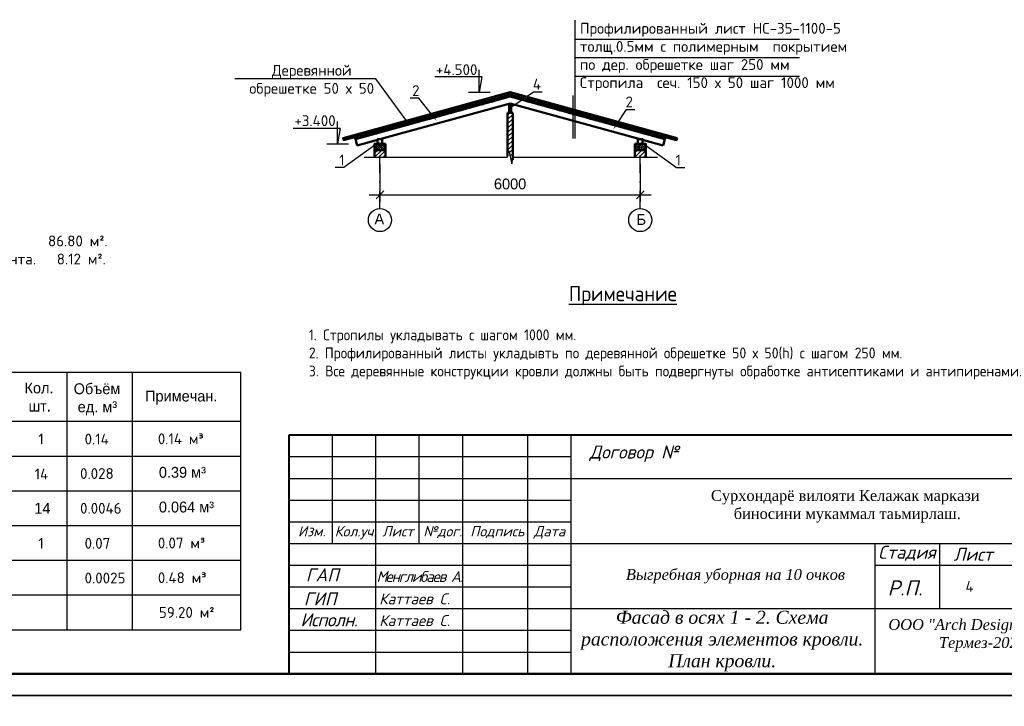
# Model space of a CAD drawing. Header units: millimetres. Extents: x 276090 to 4504742, y 101177 to 478412.
# Tile 6 of 43: x 303399 to 326095, y 130627 to 146439. Entities that reach past the tile are written whole.
import ezdxf
from ezdxf import colors
from ezdxf.entities.mleader import LeaderData, LeaderLine
from ezdxf.math import Vec2, Vec3

# ---------------------------------------------------------------- set-up
doc = ezdxf.new("R2010")
doc.units = ezdxf.units.MM
doc.header["$LTSCALE"] = 8
doc.linetypes.add('DASHDOT2', pattern=[12.7, 6.35, -3.175, 0, -3.175])
doc.layers.add('стен', color=7, linetype='Continuous')
doc.layers.add('ФВС-3', color=7, linetype='Continuous', lineweight=25)
doc.styles.add('250', font='txt', dxfattribs={"height": 250})
doc.styles.add('OOO-Kazar', font='txt')
doc.styles.add('V@ler@Live', font='isocpeui.ttf', dxfattribs={"height": 250})
doc.dimstyles.new('ISO-25', dxfattribs={"dimtxt": 250, "dimasz": 250, "dimexe": 150, "dimexo": 300, "dimgap": 125, "dimtad": 1, "dimtxsty": 'Standard', "dimblk": 'OBLIQUE', "dimcen": 2.5, "dimdle": 250, "dimadec": 0, "dimazin": 0, "dimtfac": 1, "dimtmove": 0, "dimatfit": 3, "dimldrblk": 'OBLIQUE', "dimfxl": 1, "dimarcsym": 0})
pattern_1 = [(45, (-3238.43, -100343.15), (-50, 50), [])]

# ---------------------------------------------------------------- blocks, each defined once
blk = doc.blocks.new('цвцуап')
at = {"layer": 'стен', "linetype": 'ByBlock', "lineweight": -2, "ltscale": 8}
h = blk.add_hatch(dxfattribs=at)
h.set_pattern_fill('ANSI36', color=256, scale=10)
h.paths.add_polyline_path([(320221, 243620), (320471, 243620), (320471, 243470), (320221, 243470)])
at = {"lineweight": -3}
blk.add_line((320221, 243470), (320471, 243470), dxfattribs=at)
at = {"lineweight": 50}
blk.add_lwpolyline([(320221, 243620), (320471, 243620), (320471, 243470), (320221, 243470)], close=True, dxfattribs=at)
blk = doc.blocks.new('_Oblique')
at = {"color": 0, "linetype": 'ByBlock', "lineweight": -2}
blk.add_line((-0.5, -0.5), (0.5, 0.5), dxfattribs=at)
blk = doc.blocks.new('*D246')
at = {"color": 0, "linetype": 'ByBlock', "lineweight": -2, "ltscale": 8, "transparency": 16777216}
for p, q in [((311703, 143118), (311703, 142255)), ((317703, 143118), (317703, 142255)), ((311453, 142405), (317953, 142405))]:
    blk.add_line(p, q, dxfattribs=at)
at = {"layer": 'Defpoints', "color": 0, "linetype": 'ByBlock', "lineweight": -2, "ltscale": 8, "transparency": 16777216}
for p in [(311703, 143268), (317703, 143268), (317703, 142405)]:
    blk.add_point(p, dxfattribs=at)
at = {"color": 0, "linetype": 'ByBlock', "lineweight": -2, "ltscale": 8, "transparency": 16777216, "xscale": 180, "yscale": 180, "zscale": 180, "rotation": 180}
blk.add_blockref('_Oblique', (311703, 142405), dxfattribs=at)
at = {"color": 0, "linetype": 'ByBlock', "lineweight": -2, "ltscale": 8, "transparency": 16777216, "xscale": 180, "yscale": 180, "zscale": 180}
blk.add_blockref('_Oblique', (317703, 142405), dxfattribs=at)
at = {"color": 0, "linetype": 'ByBlock', "lineweight": -2, "ltscale": 8, "transparency": 16777216, "insert": (314703, 142655), "char_height": 250, "attachment_point": 5}
blk.add_mtext('6000', dxfattribs=at)

msp = doc.modelspace()

# ---------------------------------------------------------------- hatches: boundary and pattern name
at = {"ltscale": 8}
h = msp.add_hatch(dxfattribs=at)
h.set_pattern_fill('JIS_WOOD,_O', color=34, scale=100)
h.set_pattern_definition(pattern_1)
h.paths.add_polyline_path([(314742.536, 143116.981), (314763.29, 143209.579), (314763.29, 144278.32), (314703.29, 144294.79), (314643.29, 144278.32), (314643.29, 143294.166), (314670.244, 143417.742)])
h = msp.add_hatch(dxfattribs=at)
h.set_pattern_fill('JIS_WOOD,_O', color=34, scale=100)
h.set_pattern_definition(pattern_1)
h.paths.add_polyline_path([(311578.29, 143271.055), (311828.29, 143271.055), (311828.29, 143430.717), (311578.29, 143430.717)])
h = msp.add_hatch(dxfattribs=at)
h.set_pattern_fill('JIS_WOOD,_O', color=34, scale=100)
h.set_pattern_definition(pattern_1)
h.paths.add_polyline_path([(317578.29, 143271.055), (317828.29, 143271.055), (317828.29, 143430.717), (317578.29, 143430.717)])

# ---------------------------------------------------------------- linework, layer by layer
at = {"lineweight": -3}
for p, q in [((316202.44, 143706.215), (316202.44, 146426.178)), ((316202.44, 145989.245), (321376.585, 145989.245)), ((316202.44, 145566.88), (321376.585, 145566.88)), ((316202.44, 145139.366), (321376.585, 145139.366)), ((289995.561, 138321.621), (308495.561, 138321.621)), ((304495.561, 132390.271), (304495.561, 138321.621)), ((305995.561, 132390.271), (305995.561, 138321.621)), ((308495.561, 132390.271), (308495.561, 138321.621)), ((289995.561, 137190.271), (308495.561, 137190.271)), ((296929.615, 136390.271), (308495.561, 136390.271)), ((296929.615, 135590.271), (308495.561, 135590.271)), ((296929.615, 134790.271), (308495.561, 134790.271)), ((289995.561, 133990.271), (308495.561, 133990.271)), ((289995.561, 133190.271), (308495.561, 133190.271)), ((289995.561, 132390.271), (308495.561, 132390.271)), ((328610.446, 130876.856), (286610.446, 130876.856))]:
    msp.add_line(p, q, dxfattribs=at)
at = {"ltscale": 8}
for p, q in [((313991.977, 144771.3), (313991.977, 145283.683)), ((314053.923, 145121.3), (312969.713, 145121.3)), ((314053.923, 145121.3), (313991.977, 144771.3)), ((313741.977, 144771.3), (314241.977, 144771.3)), ((316150.081, 144696.384), (316150.081, 143706.215)), ((310787.837, 143930.717), (309703.627, 143930.717)), ((310725.891, 143580.717), (310725.891, 144093.1)), ((310787.837, 143930.717), (310725.891, 143580.717)), ((310475.891, 143580.717), (310975.891, 143580.717))]:
    msp.add_line(p, q, dxfattribs=at)
at = {"lineweight": 50}
for p, q in [((311138.582, 143689.036), (314703.29, 144667.601)), ((318267.998, 143689.036), (314703.29, 144667.601)), ((311703.29, 143688.508), (314703.29, 144512.052)), ((317703.29, 143688.508), (314703.29, 144512.052)), ((311178.29, 143544.388), (311138.582, 143689.036)), ((311178.29, 143544.388), (311649.395, 143673.713)), ((318228.29, 143544.388), (317757.185, 143673.713)), ((318228.29, 143544.388), (318267.998, 143689.036)), ((311578.29, 143580.717), (311578.29, 143271.055)), ((311828.29, 143580.717), (311828.29, 143271.055)), ((317578.29, 143580.717), (317578.29, 143271.055)), ((317828.29, 143580.717), (317828.29, 143271.055))]:
    msp.add_line(p, q, dxfattribs=at)
at = {"color": 34, "lineweight": 50}
for p, q in [((314643.29, 144294.79), (314643.29, 143294.166)), ((314763.29, 144294.79), (314643.29, 144294.79)), ((314763.29, 144294.79), (314763.29, 143209.579))]:
    msp.add_line(p, q, dxfattribs=at)
at = {"color": 1, "linetype": 'DASHDOT2', "lineweight": -2, "ltscale": 8}
for p, q in [((311703.29, 142092.282), (311703.29, 143580.717)), ((317703.29, 142092.282), (317703.29, 143580.717))]:
    msp.add_line(p, q, dxfattribs=at)
at = {"color": 7, "linetype": 'Continuous'}
for p, q in [((309610.446, 136876.856), (328110.446, 136876.856)), ((309610.446, 131376.856), (309610.446, 136876.856)), ((310610.446, 134376.856), (310610.446, 136876.856)), ((311610.446, 131376.856), (311610.446, 136876.856)), ((312610.446, 134376.856), (312610.446, 136876.856)), ((313610.446, 131376.856), (313610.446, 136876.856)), ((315110.446, 131376.856), (315110.446, 136876.856)), ((316110.446, 131376.856), (316110.446, 136876.856)), ((316110.446, 135876.856), (328110.446, 135876.856)), ((309610.446, 134876.856), (316110.446, 134876.856)), ((309610.446, 134376.856), (316110.446, 134376.856)), ((316110.446, 134376.856), (328110.446, 134376.856)), ((323110.446, 134376.856), (323110.446, 131376.856)), ((324610.446, 132876.856), (324610.446, 134376.856)), ((323110.446, 133876.856), (328110.446, 133876.856)), ((316110.446, 132876.856), (328110.446, 132876.856))]:
    msp.add_line(p, q, dxfattribs=at)
at = {"lineweight": -3}
for points in [[(286610.446, 130876.856), (286610.446, 160576.856), (328610.446, 160576.856), (328610.446, 130876.856)], [(286610.446, 101176.856), (286610.446, 130876.856), (328610.446, 130876.856), (328610.446, 101176.856)]]:
    msp.add_lwpolyline(points, close=True, dxfattribs=at)
at = {"lineweight": 50}
msp.add_lwpolyline([(328110.446, 131376.856), (288610.446, 131376.856), (288610.446, 160076.856), (328110.446, 160076.856), (328110.446, 131376.856)], dxfattribs=at)
at = {"color": 86, "linetype": 'ByBlock', "lineweight": 50, "ltscale": 8}
msp.add_lwpolyline([(318553.388, 143714.392), (318540.151, 143666.176), (314703.29, 144719.451), (310866.429, 143666.176), (310853.193, 143714.392), (314703.29, 144771.3)], close=True, dxfattribs=at)
at = {"lineweight": 50}
for points in [[(314259.402, 144597.597), (314307.618, 144610.833), (314320.854, 144562.617), (314272.638, 144549.381)], [(314500.483, 144663.777), (314548.7, 144677.013), (314561.936, 144628.797), (314513.719, 144615.561)], [(314906.097, 144663.777), (314857.881, 144677.013), (314844.645, 144628.797), (314892.861, 144615.561)], [(315147.178, 144597.597), (315098.962, 144610.833), (315085.726, 144562.617), (315133.942, 144549.381)], [(313295.077, 144332.876), (313343.293, 144346.112), (313356.529, 144297.895), (313308.313, 144284.659)], [(313536.158, 144399.056), (313584.375, 144412.292), (313597.611, 144364.076), (313549.394, 144350.84)], [(313777.24, 144465.236), (313825.456, 144478.472), (313838.692, 144430.256), (313790.476, 144417.02)], [(314018.321, 144531.417), (314066.537, 144544.653), (314079.773, 144496.436), (314031.557, 144483.2)], [(314678.29, 144294.79), (314728.29, 144294.79), (314728.29, 144495.581), (314678.29, 144495.581)], [(315388.26, 144531.417), (315340.043, 144544.653), (315326.807, 144496.436), (315375.024, 144483.2)], [(315629.341, 144465.236), (315581.125, 144478.472), (315567.889, 144430.256), (315616.105, 144417.02)], [(315870.422, 144399.056), (315822.206, 144412.292), (315808.97, 144364.076), (315857.186, 144350.84)], [(316111.503, 144332.876), (316063.287, 144346.112), (316050.051, 144297.895), (316098.267, 144284.659)], [(312571.833, 144134.335), (312620.05, 144147.571), (312633.286, 144099.354), (312585.07, 144086.118)], [(312812.915, 144200.515), (312861.131, 144213.751), (312874.367, 144165.535), (312826.151, 144152.299)], [(313053.996, 144266.695), (313102.212, 144279.931), (313115.448, 144231.715), (313067.232, 144218.479)], [(316352.585, 144266.695), (316304.368, 144279.931), (316291.132, 144231.715), (316339.349, 144218.479)], [(316593.666, 144200.515), (316545.45, 144213.751), (316532.214, 144165.535), (316580.43, 144152.299)], [(316834.747, 144134.335), (316786.531, 144147.571), (316773.295, 144099.354), (316821.511, 144086.118)], [(311848.59, 143935.794), (311896.806, 143949.03), (311910.042, 143900.813), (311861.826, 143887.577)], [(312089.671, 144001.974), (312137.887, 144015.21), (312151.123, 143966.994), (312102.907, 143953.758)], [(312330.752, 144068.154), (312378.968, 144081.39), (312392.205, 144033.174), (312343.988, 144019.938)], [(317075.828, 144068.154), (317027.612, 144081.39), (317014.376, 144033.174), (317062.592, 144019.938)], [(317316.91, 144001.974), (317268.693, 144015.21), (317255.457, 143966.994), (317303.674, 143953.758)], [(317557.991, 143935.794), (317509.775, 143949.03), (317496.539, 143900.813), (317544.755, 143887.577)], [(311125.346, 143737.253), (311173.562, 143750.489), (311186.798, 143702.272), (311138.582, 143689.036)], [(311366.427, 143803.433), (311414.644, 143816.669), (311427.88, 143768.453), (311379.663, 143755.217)], [(311607.508, 143869.613), (311655.725, 143882.849), (311668.961, 143834.633), (311620.745, 143821.397)], [(311649.395, 143580.717), (311757.185, 143580.717), (311757.185, 143688.508), (311649.395, 143688.508)], [(317649.395, 143580.717), (317757.185, 143580.717), (317757.185, 143688.508), (317649.395, 143688.508)], [(317799.072, 143869.613), (317750.856, 143882.849), (317737.62, 143834.633), (317785.836, 143821.397)], [(318040.153, 143803.433), (317991.937, 143816.669), (317978.701, 143768.453), (318026.917, 143755.217)], [(318281.235, 143737.253), (318233.018, 143750.489), (318219.782, 143702.272), (318267.998, 143689.036)]]:
    msp.add_lwpolyline(points, close=True, dxfattribs=at)
at = {"ltscale": 8}
msp.add_lwpolyline([(311336.407, 143271.055), (314638.249, 143271.055), (314670.244, 143417.742), (314742.536, 143116.981), (314777.069, 143271.055), (318100.433, 143271.055)], dxfattribs=at)
at = {"lineweight": 40}
msp.add_lwpolyline([(309610.446, 136876.856), (328110.446, 136876.856), (328110.446, 131376.856), (309610.446, 131376.856)], close=True, dxfattribs=at)
at = {"color": 7, "linetype": 'Continuous'}
for points in [[(309610.446, 136376.856), (316110.446, 136376.856)], [(309610.446, 135876.856), (316110.446, 135876.856)], [(309610.446, 135376.856), (316110.446, 135376.856)], [(309610.446, 133876.856), (316110.446, 133876.856)], [(309610.446, 133376.856), (316110.446, 133376.856)], [(309610.446, 132876.856), (316110.446, 132876.856)], [(309610.446, 132376.856), (316110.446, 132376.856)], [(309610.446, 131876.856), (316110.446, 131876.856)]]:
    msp.add_lwpolyline(points, dxfattribs=at)
at = {"lineweight": -3}
for centre in [(311703.29, 141825.702), (317703.29, 141825.702)]:
    msp.add_circle(centre, 266.58, dxfattribs=at)

# ---------------------------------------------------------------- block references
at = {"linetype": 'ByBlock', "lineweight": -2, "xscale": -1}
msp.add_blockref('цвцуап', (632049.087, -100038.963), dxfattribs=at)
at = {"linetype": 'ByBlock', "lineweight": -2}
msp.add_blockref('цвцуап', (-2642.506, -100038.963), dxfattribs=at)

# ---------------------------------------------------------------- texts
at = {"lineweight": -3, "insert": (316312.479, 145581.769), "char_height": 250, "attachment_point": 4, "style": 'V@ler@Live'}
msp.add_mtext('{\\fISOCPEUR|b0|i0|c204|p34;Профилированный лист НС-35-1100-5 \\Pтолщ.0.5мм с полимерным  покрытием\\Pпо дер\\fISOCPEUR|b0|i0|c238|p34;. \\fISOCPEUR|b0|i0|c204|p34;обрешетке шаг 250 мм\\PСтропила  сеч\\fISOCPEUR|b0|i0|c238|p34;. 150 \\fISOCPEUR|b0|i0|c204|p34;х \\fISOCPEUR|b0|i0|c238|p34;50\\fISOCPEUR|b0|i0|c204|p34; шаг 1000 мм}', dxfattribs=at)
at = {"char_height": 250}
for s, insert, width, attachment_point, style in [('{\\fISOCPEUR|b0|i0|c204|p34;+4.5\\fISOCPEUR|b0|i0|c238|p34;00}', (312993.444, 145414.978), 1252.82096, 1, 'V@ler@Live'), ('{\\fISOCPEUR|b0|i0|c204|p34;+3.4\\fISOCPEUR|b0|i0|c238|p34;00}', (309731.563, 144238.804), 1252.82096, 1, 'V@ler@Live'), ('{\\fTimes New Roman|b0|i0|c204|p18;Сурхондарё вилояти Келажак маркази\\fTimes New Roman|b0|i0|c0|p18;\\P\\fTimes New Roman|b0|i0|c204|p18; биносини мукаммал таьмирлаш.}', (322428.638, 135232.514), 24495.39744, 5, '250'), ('\\pt2750;{\\fGOST Common|b0|i0|c204|p34;4}', (325291.785, 133510.376), 1160.68016, 2, '250')]:
    msp.add_mtext(s, dxfattribs=dict(at, insert=insert, width=width, attachment_point=attachment_point, style=style))
at = {"lineweight": -3, "style": 'V@ler@Live'}
for s, insert, char_height, width, attachment_point in [('{\\fISOCPEUR|b0|i0|c204|p34;                             \\fISOCPEUR|b1|i0|c204|p34;\\H1.4x;\\LНаружная отделка\\P\\fISOCPEUR|b0|i0|c204|p34;\\H0.71429x;\\l\\P\\fISOCPEUR|b0|i0|c238|p34;1. \\fISOCPEUR|b0|i0|c204|p34;Стены - улучшенная штукатурка с последующей известковой окраской        86.80 м²\\fISOCPEUR|b0|i0|c238|p34;.\\P2. \\fISOCPEUR|b0|i0|c204|p34;Цоколь \\fISOCPEUR|b0|i0|c238|p34;-\\fISOCPEUR|b0|i0|c204|p34; затирка цементным раствором с добавлением темного пигмента\\fISOCPEUR|b0|i0|c238|p34;.\\fISOCPEUR|b0|i0|c204|p34;   8.12 м²\\fISOCPEUR|b0|i0|c238|p34;. }', (291311.089, 142468.891), 250, 14672.98906, 1), ('{\\fISOCPEUR|b0|i0|c238|p34;                                         \\fISOCPEUR|b1|i0|c204|p34;\\H1.4x;\\LПримечание\\fISOCPEUR|b1|i0|c238|p34;\\P\\fISOCPEUR|b0|i0|c238|p34;\\H0.71429x;\\l\\P\\pi-0.75,l0.75,t0.75;1. \\fISOCPEUR|b0|i0|c204|p34;Стропилы укладывать с шагом \\fISOCPEUR|b0|i0|c238|p34;1000 \\fISOCPEUR|b0|i0|c204|p34;мм\\fISOCPEUR|b0|i0|c238|p34;.\\P2. \\fISOCPEUR|b0|i0|c204|p34;\\H0.99999x;Профилированный лист\\H1.00001x;ы укладывть по деревянной обрешетке \\fISOCPEUR|b0|i0|c238|p34;50 \\fISOCPEUR|b0|i0|c204|p34;х 5\\fISOCPEUR|b0|i0|c238|p34;0(h) \\fISOCPEUR|b0|i0|c204|p34;с шагом 2\\fISOCPEUR|b0|i0|c238|p34;50 \\fISOCPEUR|b0|i0|c204|p34;мм\\fISOCPEUR|b0|i0|c238|p34;.\\P3. \\fISOCPEUR|b0|i0|c204|p34;Все деревянные конструкции кровли должны быть подвергнуты обработке антисептиками и антипиренами\\fISOCPEUR|b0|i0|c238|p34;.}', (310062.885, 140306.571), 250, 18087.68196, 1), ('{\\fISOCPEUR|b0|i0|c204|p34;1}', (303828.978, 136906.265), 250, 1189.78237, 1), ('{\\fISOCPEUR|b0|i0|c238|p34;0\\fISOCPEUR|b0|i0|c204|p34;.14}', (304895.324, 136906.265), 250, 1189.78237, 1), ('{\\fISOCPEUR|b0|i0|c204|p34;0.14\\fISOCPEUR|b0|i0|c238|p34; \\fISOCPEUR|b0|i0|c204|p34;м³}', (306583.528, 136912.206), 250, 1634.79662, 1), ('{\\fISOCPEUR|b0|i0|c238|p34;1\\fISOCPEUR|b0|i0|c204|p34;4}', (303743.961, 136101.616), 250, 159.63947, 1), ('{\\fISOCPEUR|b0|i0|c238|p34;0\\fISOCPEUR|b0|i0|c204|p34;.\\fISOCPEUR|b0|i0|c238|p34;0\\fISOCPEUR|b0|i0|c204|p34;28}', (304790.45, 136112.54), 250, 1158.42755, 1), ('{\\fISOCPEUR|b0|i0|c238|p34;0\\fISOCPEUR|b0|i0|c204|p34;.\\fISOCPEUR|b0|i0|c238|p34;0\\fISOCPEUR|b0|i0|c204|p34;046}', (304790.45, 135312.54), 250, 1158.42755, 1), ('{\\fISOCPEUR|b0|i0|c204|p34;1}', (303828.978, 134506.265), 250, 1189.78237, 1), ('{\\fISOCPEUR|b0|i0|c238|p34;0\\fISOCPEUR|b0|i0|c204|p34;.07}', (304895.324, 134506.265), 250, 1189.78237, 1), ('{\\fISOCPEUR|b0|i0|c204|p34;0.07\\fISOCPEUR|b0|i0|c238|p34; \\fISOCPEUR|b0|i0|c204|p34;м³}', (306583.528, 134512.206), 250, 1634.79662, 1), ('{\\fISOCPEUR|b0|i0|c238|p34;0\\fISOCPEUR|b0|i0|c204|p34;.0025}', (304895.324, 133706.265), 250, 1189.78237, 1), ('{\\fISOCPEUR|b0|i0|c204|p34;0.48 м³}', (306583.528, 133712.206), 250, 1634.79662, 1), ('{\\fISOCPEUR|b0|i0|c204|p34;59.20\\fISOCPEUR|b0|i0|c238|p34; \\fISOCPEUR|b0|i0|c204|p34;м\\fISOCPEUR|b0|i0|c238|p34;²}', (306608.376, 132913.289), 250, 1439.65533, 1), ('{\\fTimes New Roman|b0|i1|c204|p18;Фасад в осях \\fTimes New Roman|b0|i1|c238|p18;1 - 2\\fTimes New Roman|b0|i1|c0|p18;. \\fTimes New Roman|b0|i1|c204|p18;Схема расположения элементов\\fTimes New Roman|b0|i1|c238|p18; \\fTimes New Roman|b0|i1|c204|p18;кровли\\fTimes New Roman|b0|i1|c0|p18;.\\fTimes New Roman|b0|i1|c238|p18; \\fTimes New Roman|b0|i1|c204|p18;План кровли\\fTimes New Roman|b0|i1|c238|p18;.}', (319591.723, 132826.551), 300, 7258.19806, 2)]:
    msp.add_mtext(s, dxfattribs=dict(at, insert=insert, char_height=char_height, width=width, attachment_point=attachment_point))
at = {"lineweight": -3, "char_height": 250, "attachment_point": 1}
for s, insert, width in [('A', (311577.717, 141975.563), 140.97526), ('Б', (317618.491, 141962.536), 140.97526), ('Кол.\\P шт.', (303510.229, 138082.684), 761.74338), ('Объём\\P ед. м³', (304643.451, 138065.491), 1223.95783), ('Примечан.', (306288.94, 137896.774), 1755.50621), ('14', (303735.53, 135312.489), 281.95051), ('\\pi823.00462;Профилированный лист \\P\\pi645.82659;НС-35-1100-5 толщ.0.5мм', (297468.874, 133146.883), 5378.96378)]:
    msp.add_mtext(s, dxfattribs=dict(at, insert=insert, width=width))
at = {"char_height": 250, "attachment_point": 1}
for s, insert, width in [('0.39 м³', (306607.417, 136140.477), 1765.04269), ('0.064 м³', (306607.417, 135340.477), 1765.04269), ('\\pi1079.82771;{\\fTimes New Roman|b0|i1|c204|p18;Выгребная уборная\\fTimes New Roman|b0|i1|c0|p18; \\fTimes New Roman|b0|i1|c204|p18;на \\fTimes New Roman|b0|i1|c0|p18;10 \\fTimes New Roman|b0|i1|c204|p18;очков}', (316293.737, 133787.868), 7089.54007)]:
    msp.add_mtext(s, dxfattribs=dict(at, insert=insert, width=width))
at = {"color": 0, "attachment_point": 1}
for s, insert, char_height in [('{\\fISOCPEUR|b0|i1|c204|p34;ГАП}', (309994.555, 133803.227), 300), ('{\\fISOCPEUR|b0|i1|c204|p34;\\T0.85;Менглибаев А.}', (311623.893, 133740.659), 250), ('{\\fISOCPEUR|b0|i1|c204|p34;ГИП}', (309947.667, 133250.461), 300)]:
    msp.add_mtext(s, dxfattribs=dict(at, insert=insert, char_height=char_height))
at = {"color": 0, "ltscale": 0.1, "char_height": 250, "attachment_point": 1}
for insert in [(311686.949, 133226.73), (311686.949, 132726.73)]:
    msp.add_mtext_dynamic_manual_height_columns('{\\fISOCPEUR|b0|i1|c204|p34;Каттаев С.}', width=2000, gutter_width=1250, heights=[0], dxfattribs=dict(at, insert=insert))
at = {"layer": 'ФВС-3', "color": 0, "linetype": 'Continuous', "lineweight": 5, "style": 'OOO-Kazar'}
for s, insert, char_height, attachment_point in [('{\\fISOCPEUR|b0|i1|c204|p34;Договор №}', (317560.922, 136251.94), 300, 8), ('{\\fISOCPEUR|b0|i1|c204|p34;Изм.}', (310129.802, 134777.285), 240, 2), ('{\\fISOCPEUR|b0|i1|c204|p34;Кол.уч.}', (311141.837, 134777.285), 240, 2), ('{\\fISOCPEUR|b0|i1|c204|p34;Лист}', (312113.936, 134777.285), 240, 2), ('{\\fISOCPEUR|b0|i1|c204|p34;№дог.}', (313149.828, 134777.285), 240, 2), ('{\\fISOCPEUR|b0|i1|c204|p34;Подпись}', (314406.913, 134777.285), 240, 2), ('{\\fISOCPEUR|b0|i1|c204|p34;Дата}', (315611.554, 134777.285), 240, 2), ('{\\fISOCPEUR|b0|i1|c204|p34;Стадия}', (323851.583, 133976.856), 300, 8), ('{\\fISOCPEUR|b0|i1|c204|p34;Лист }', (325375.803, 133976.856), 300, 8), ('{\\fISOCPEUR|b0|i1|c204|p34;Р.П.}', (323806.315, 133176.856), 350, 8), ('{\\fISOCPEUR|b0|i1|c204|p34;\\T0.95;Исполн.}', (310527.836, 132767.963), 300, 2), ('{\\fTimes New Roman|b0|i1|c204|p18;ООО\\fTimes New Roman|b0|i1|c0|p18; "Arch Design Service"\\P\\fTimes New Roman|b0|i1|c204|p18;Термез\\fTimes New Roman|b0|i1|c0|p18;-202\\fTimes New Roman|b0|i1|c204|p18;6\\fTimes New Roman|b0|i1|c0|p18;\\P  }', (325589.339, 131471.016), 250, 8)]:
    msp.add_mtext(s, dxfattribs=dict(at, insert=insert, char_height=char_height, attachment_point=attachment_point))

# ---------------------------------------------------------------- dimensions: what is measured, and where the dimension line sits
at = {"linetype": 'ByBlock', "lineweight": -2, "ltscale": 8}
dim = msp.add_linear_dim(base=(317703.29, 142404.576), p1=(311703.29, 143268.314), p2=(317703.29, 143268.314), dimstyle='ISO-25', override={"dimasz": 180, "dimexo": 150, "dimdec": 0, "dimtdec": 0, "dimfxl": 1.25}, dxfattribs=at)
dim.commit()
dim.dimension.update_dxf_attribs({"geometry": '*D246', "text_midpoint": (314703.29, 142654.576)})

# ---------------------------------------------------------------- leaders
at = {"layer": 'Defpoints', "linetype": 'ByBlock', "lineweight": -2, "ltscale": 8}
ml = msp.add_multileader_mtext('Standard', dxfattribs=at)
ml.set_content('{\\fISOCPEUR|b0|i0|c204|p34;Деревянной обрешетке 50 х 50}', color=256, style='V@ler@Live')
ml.set_leader_properties()
ml.build(insert=Vec2(0, 0))
ml.multileader.update_dxf_attribs({"text_left_attachment_type": 6, "text_right_attachment_type": 6, "dogleg_length": 0.36, "arrow_head_size": 150})
ctx = ml.context
ctx.base_point, ctx.char_height, ctx.arrow_head_size, ctx.plane_origin = Vec3(308653.979, 145074.584), 250, 150, Vec3(309755.748, 141431.259)
ctx.left_attachment, ctx.right_attachment, ctx.text_align_type = 6, 6, 1
notes = []
notes.append((ctx, [(0, (1, 1, 0), (311608.339, 145074.584), (-1, 0), 0.36, [(2, [(311879.316, 143918.303), (312120.397, 143984.484), (312361.478, 144050.664)], 0, [])])]))
ctx.mtext.insert, ctx.mtext.width, ctx.mtext.alignment, ctx.mtext.flow_direction = Vec3(310130.979, 145399.584), 3215.49573, 2, 5
ml = msp.add_multileader_mtext('Standard', dxfattribs=at)
ml.set_content('{\\fISOCPEUR|b0|i0|c204|p34;4}', color=256, style='V@ler@Live')
ml.set_leader_properties()
ml.build(insert=Vec2(0, 0))
ml.multileader.update_dxf_attribs({"text_left_attachment_type": 6, "text_right_attachment_type": 6, "dogleg_length": 0.36, "arrow_head_size": 150})
ctx = ml.context
ctx.base_point, ctx.char_height, ctx.arrow_head_size, ctx.plane_origin = Vec3(315245.669, 144779.647), 250, 150, Vec3(313393.607, 141977.215)
ctx.left_attachment, ctx.right_attachment, ctx.text_align_type = 6, 6, 1
notes.append((ctx, [(1, (1, 1, 0), (315245.309, 144779.647), (1, 0), 0.36, [(0, [(314678.29, 144395.186)], 0, [])])]))
ctx.mtext.insert, ctx.mtext.alignment, ctx.mtext.flow_direction = Vec3(315322.669, 145079.647), 2, 5
ml = msp.add_multileader_mtext('Standard', dxfattribs=at)
ml.set_content('{\\fISOCPEUR|b0|i0|c204|p34;2}', color=256, style='V@ler@Live')
ml.set_leader_properties()
ml.build(insert=Vec2(0, 0))
ml.multileader.update_dxf_attribs({"text_left_attachment_type": 6, "text_right_attachment_type": 6, "dogleg_length": 0.36, "arrow_head_size": 150})
ctx = ml.context
ctx.base_point, ctx.char_height, ctx.arrow_head_size, ctx.plane_origin = Vec3(312466.295, 144630.176), 250, 150, Vec3(310761.133, 141773.12)
ctx.left_attachment, ctx.right_attachment, ctx.text_align_type = 6, 6, 1
notes.append((ctx, [(0, (1, 1, 0), (312595.655, 144630.176), (-1, 0), 0.36, [(0, [(313007.352, 144116.862)], 0, [])])]))
ctx.mtext.insert, ctx.mtext.alignment, ctx.mtext.flow_direction = Vec3(312530.795, 144930.176), 2, 5
ml = msp.add_multileader_mtext('Standard', dxfattribs=at)
ml.set_content('{\\fISOCPEUR|b0|i0|c204|p34;2}', color=256, style='V@ler@Live')
ml.set_leader_properties()
ml.build(insert=Vec2(0, 0))
ml.multileader.update_dxf_attribs({"text_left_attachment_type": 6, "text_right_attachment_type": 6, "dogleg_length": 0.36, "arrow_head_size": 150})
ctx = ml.context
ctx.base_point, ctx.char_height, ctx.arrow_head_size, ctx.plane_origin = Vec3(317385.24, 144369.801), 250, 150, Vec3(315680.078, 141512.745)
ctx.left_attachment, ctx.right_attachment, ctx.text_align_type = 6, 6, 1
notes.append((ctx, [(1, (1, 1, 0), (317384.88, 144369.801), (1, 0), 0.36, [(0, [(317080.93, 143911.935)], 0, [])])]))
ctx.mtext.insert, ctx.mtext.alignment, ctx.mtext.flow_direction = Vec3(317449.74, 144669.801), 2, 5
ml = msp.add_multileader_mtext('Standard', dxfattribs=at)
ml.set_content('{\\fISOCPEUR|b0|i0|c204|p34;1}', color=256, style='V@ler@Live')
ml.set_leader_properties()
ml.build(insert=Vec2(0, 0))
ml.multileader.update_dxf_attribs({"text_left_attachment_type": 6, "text_right_attachment_type": 6, "dogleg_length": 0.36, "arrow_head_size": 150})
ctx = ml.context
ctx.base_point, ctx.char_height, ctx.arrow_head_size, ctx.plane_origin = Vec3(310788.397, 143032.914), 250, 150, Vec3(309033.235, 140175.857)
ctx.left_attachment, ctx.right_attachment, ctx.text_align_type = 6, 6, 1
notes.append((ctx, [(0, (1, 1, 0), (310867.757, 143032.914), (-1, 0), 0.36, [(0, [(311703.29, 143634.613)], 0, [])])]))
ctx.mtext.insert, ctx.mtext.alignment, ctx.mtext.flow_direction = Vec3(310827.897, 143332.914), 2, 5
ml = msp.add_multileader_mtext('Standard', dxfattribs=at)
ml.set_content('{\\fISOCPEUR|b0|i0|c204|p34;1}', color=256, style='V@ler@Live')
ml.set_leader_properties()
ml.build(insert=Vec2(0, 0))
ml.multileader.update_dxf_attribs({"text_left_attachment_type": 6, "text_right_attachment_type": 6, "dogleg_length": 0.36, "arrow_head_size": 150})
ctx = ml.context
ctx.base_point, ctx.char_height, ctx.arrow_head_size, ctx.plane_origin = Vec3(318539.184, 143032.914), 250, 150, Vec3(320373.346, 140175.857)
ctx.left_attachment, ctx.right_attachment, ctx.text_align_type = 6, 6, 1
notes.append((ctx, [(0, (1, 1, 0), (318538.824, 143032.914), (1, 0), 0.36, [(0, [(317703.29, 143634.613)], 0, [])])]))
ctx.mtext.insert, ctx.mtext.alignment, ctx.mtext.flow_direction = Vec3(318578.684, 143332.914), 2, 5
for ctx, leaders in notes:
    for number, flags, end, landing, length, lines in leaders:
        leader = LeaderData()
        leader.index, (leader.has_last_leader_line, leader.has_dogleg_vector, leader.attachment_direction) = number, flags
        leader.last_leader_point, leader.dogleg_vector, leader.dogleg_length = Vec3(end), Vec3(landing), length
        for number, points, colour, breaks in lines:
            line = LeaderLine()
            line.index, line.vertices, line.color, line.breaks = number, Vec3.list(points), colors.encode_raw_color(colour), breaks
            leader.lines.append(line)
        ctx.leaders.append(leader)

doc.saveas('drawing.dxf')
